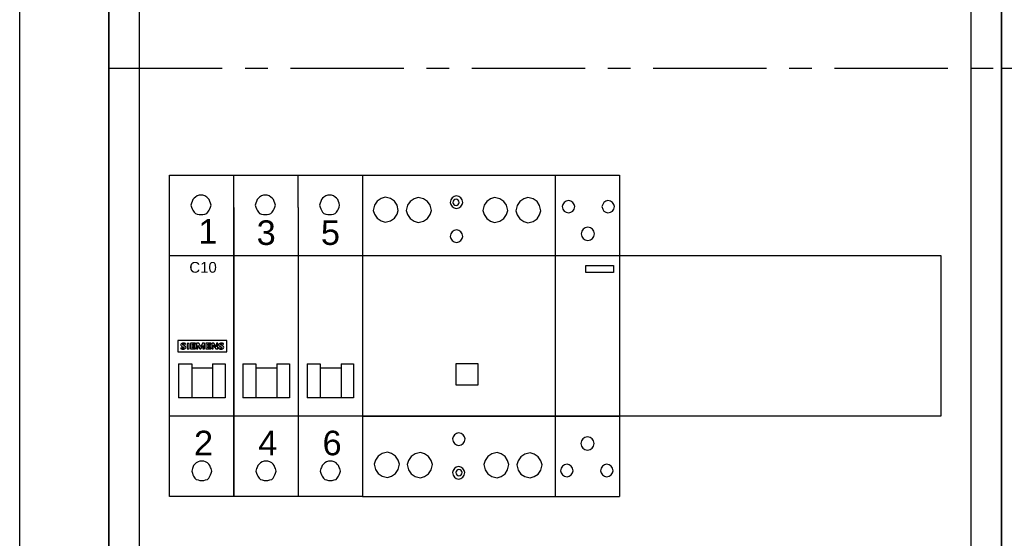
# Model space of a CAD drawing. Header units: millimetres. Extents: x 449515 to 838834, y -400723 to -307130.
# Tile 29 of 38: x 830834 to 833591, y -314698 to -313244. Entities that reach past the tile are written whole.
import ezdxf

# ---------------------------------------------------------------- set-up
doc = ezdxf.new("R2010")
doc.units = ezdxf.units.MM
doc.header["$LTSCALE"] = 25.4
doc.linetypes.add('CENTER', pattern=[2, 1.25, -0.25, 0.25, -0.25])
doc.layers.add('!Siemens Podklad_8GK_sikus', color=250, linetype='Continuous', lineweight=100)
doc.layers.add('R5', color=7, linetype='Continuous')
doc.layers.add('RPOMP', color=7, linetype='Continuous')
doc.styles.get("Standard").update_dxf_attribs({"font": 'arial.ttf'})

# ---------------------------------------------------------------- blocks, each defined once
blk = doc.blocks.new('AD_A630_P_W1950-1800_S800-750_G210~1')
at = {"color": 0, "linetype": 'ByBlock', "lineweight": -2}
for p, q in [((0, 0), (0, 1950)), ((25, 1925), (25, 125))]:
    blk.add_line(p, q, dxfattribs=at)
blk = doc.blocks.new('AD_8GK4351-4KK22')
at = {"color": 0}
for p, q in [((0, -150), (0, 0)), ((0, -300), (0, -150))]:
    blk.add_line(p, q, dxfattribs=at)
blk = doc.blocks.new('AD_8GK4853-8KK0~2')
at = {"layer": '!Siemens Podklad_8GK_sikus', "color": 0, "lineweight": -2}
for p, q in [((0, 0), (0, -1800)), ((250, 0), (250, -1800))]:
    blk.add_line(p, q, dxfattribs=at)
at = {"layer": '!Siemens Podklad_8GK_sikus', "color": 4, "linetype": 'CENTER', "lineweight": -2}
blk.add_line((0, -450), (250, -450), dxfattribs=at)
blk = doc.blocks.new('*U670')
at = {"layer": '!Siemens Podklad_8GK_sikus', "color": 0, "lineweight": -2}
blk.add_line((0, 0), (0, -1800), dxfattribs=at)
at = {"layer": '!Siemens Podklad_8GK_sikus', "color": 4, "linetype": 'CENTER', "lineweight": -2}
blk.add_line((0, -450), (500, -450), dxfattribs=at)
blk = doc.blocks.new('aaa')
at = {"color": 0}
for p, q in [((661473.1, -312368.4, -200), (661473.1, -310868.4, -200)), ((663973.1, -310868.4, -200), (663973.1, -316868.4, -200)), ((661558.1, -311124.6, -200), (661558.1, -316618.4, -200)), ((661473.1, -313868.4, -200), (661473.1, -312368.4, -200)), ((661643.1, -313343.4, -200), (661643.1, -312893.4, -200)), ((661643.1, -312893.4, -200), (663803.1, -312893.4, -200)), ((661643.1, -313343.4, -200), (661643.1, -312893.4, -200)), ((661643.1, -312893.4, -200), (663803.1, -312893.4, -200)), ((663803.1, -312893.4, -200), (663803.1, -313343.4, -200)), ((663803.1, -312893.4, -200), (663803.1, -313343.4, -200)), ((663803.1, -312893.4, -200), (663803.1, -313343.4, -200)), ((663803.1, -313343.4, -200), (661643.1, -313343.4, -200)), ((663803.1, -313343.4, -200), (661643.1, -313343.4, -200))]:
    blk.add_line(p, q, dxfattribs=at)
blk.add_line((663888.1, -316612.1, -200), (663888.1, -311118.4, -200))
blk = doc.blocks.new('AD_5TT584-0~1')
at = {"color": 0, "linetype": 'Continuous'}
for p, q in [((0, 67.5), (0, -22.5)), ((0, 67.5), (54, 67.5)), ((5.21, 61), (4.1, 60.26)), ((6.33, 61.37), (5.21, 61)), ((7.81, 61), (6.33, 61.37)), ((8.93, 60.26), (7.81, 61)), ((14.48, 60.92), (13.37, 60.18)), ((15.59, 61.29), (14.48, 60.92)), ((17.08, 60.92), (15.59, 61.29)), ((18.19, 60.18), (17.08, 60.92)), ((25.14, 61.15), (24.77, 60.59)), ((25.7, 61.52), (25.14, 61.15)), ((25.89, 60.68), (25.61, 60.5)), ((26.26, 61.7), (25.7, 61.52)), ((26.26, 60.78), (25.89, 60.68)), ((27, 61.52), (26.26, 61.7)), ((26.54, 60.68), (26.26, 60.78)), ((26.81, 60.5), (26.54, 60.68)), ((27.56, 61.15), (27, 61.52)), ((27.93, 60.59), (27.56, 61.15)), ((35.9, 60.93), (34.79, 60.19)), ((37.01, 61.3), (35.9, 60.93)), ((38.5, 60.93), (37.01, 61.3)), ((39.61, 60.19), (38.5, 60.93)), ((45.17, 60.85), (44.05, 60.11)), ((46.28, 61.22), (45.17, 60.85)), ((47.77, 60.85), (46.28, 61.22)), ((48.88, 60.11), (47.77, 60.85)), ((3.36, 59.15), (2.99, 57.66)), ((4.1, 60.26), (3.36, 59.15)), ((9.67, 59.15), (8.93, 60.26)), ((10.04, 57.66), (9.67, 59.15)), ((12.63, 59.07), (12.25, 57.58)), ((13.37, 60.18), (12.63, 59.07)), ((18.94, 59.07), (18.19, 60.18)), ((19.31, 57.58), (18.94, 59.07)), ((24.77, 60.59), (24.59, 59.85)), ((24.59, 59.85), (24.77, 59.29)), ((24.77, 59.29), (25.14, 58.74)), ((25.14, 58.74), (25.7, 58.36)), ((25.42, 60.22), (25.33, 59.85)), ((25.33, 59.85), (25.42, 59.57)), ((25.61, 60.5), (25.42, 60.22)), ((25.42, 59.57), (25.61, 59.29)), ((25.61, 59.29), (25.89, 59.11)), ((25.7, 58.36), (26.26, 58.18)), ((25.89, 59.11), (26.26, 59.01)), ((26.26, 59.01), (26.54, 59.11)), ((26.26, 58.18), (27, 58.36)), ((26.54, 59.11), (26.81, 59.29)), ((27, 60.22), (26.81, 60.5)), ((26.81, 59.29), (27, 59.57)), ((27.09, 59.85), (27, 60.22)), ((27, 59.57), (27.09, 59.85)), ((27, 58.36), (27.56, 58.74)), ((27.56, 58.74), (27.93, 59.29)), ((28.11, 59.85), (27.93, 60.59)), ((27.93, 59.29), (28.11, 59.85)), ((34.05, 59.08), (33.67, 57.59)), ((34.79, 60.19), (34.05, 59.08)), ((40.35, 59.08), (39.61, 60.19)), ((40.73, 57.59), (40.35, 59.08)), ((43.31, 59), (42.94, 57.51)), ((44.05, 60.11), (43.31, 59)), ((49.62, 59), (48.88, 60.11)), ((49.99, 57.51), (49.62, 59)), ((2.99, 57.66), (3.36, 56.55)), ((3.36, 56.55), (4.1, 55.44)), ((4.1, 55.44), (5.21, 54.69)), ((7.81, 54.69), (8.93, 55.44)), ((8.93, 55.44), (9.67, 56.55)), ((9.67, 56.55), (10.04, 57.66)), ((12.25, 57.58), (12.63, 56.47)), ((12.63, 56.47), (13.37, 55.36)), ((13.37, 55.36), (14.48, 54.61)), ((17.08, 54.61), (18.19, 55.36)), ((18.19, 55.36), (18.94, 56.47)), ((18.94, 56.47), (19.31, 57.58)), ((33.67, 57.59), (34.05, 56.48)), ((34.05, 56.48), (34.79, 55.37)), ((34.79, 55.37), (35.9, 54.62)), ((38.5, 54.62), (39.61, 55.37)), ((39.61, 55.37), (40.35, 56.48)), ((40.35, 56.48), (40.73, 57.59)), ((42.94, 57.51), (43.31, 56.4)), ((43.31, 56.4), (44.05, 55.29)), ((44.05, 55.29), (45.17, 54.54)), ((47.77, 54.54), (48.88, 55.29)), ((48.88, 55.29), (49.62, 56.4)), ((49.62, 56.4), (49.99, 57.51)), ((5.21, 54.69), (6.33, 54.32)), ((6.33, 54.32), (7.81, 54.69)), ((14.48, 54.61), (15.59, 54.24)), ((15.59, 54.24), (17.08, 54.61)), ((35.9, 54.62), (37.01, 54.25)), ((37.01, 54.25), (38.5, 54.62)), ((45.17, 54.54), (46.28, 54.17)), ((46.28, 54.17), (47.77, 54.54)), ((24.75, 51.08), (24.56, 50.34)), ((24.56, 50.34), (24.75, 49.78)), ((25.12, 51.64), (24.75, 51.08)), ((24.75, 49.78), (25.12, 49.23)), ((25.67, 52.01), (25.12, 51.64)), ((26.42, 52.2), (25.67, 52.01)), ((26.97, 52.01), (26.42, 52.2)), ((27.53, 51.64), (26.97, 52.01)), ((27.9, 51.08), (27.53, 51.64)), ((27.53, 49.23), (27.9, 49.78)), ((28.09, 50.34), (27.9, 51.08)), ((27.9, 49.78), (28.09, 50.34)), ((25.12, 49.23), (25.67, 48.86)), ((25.67, 48.86), (26.42, 48.67)), ((26.42, 48.67), (26.97, 48.86)), ((26.97, 48.86), (27.53, 49.23)), ((0, 45), (54, 45)), ((0, 0), (54, 0)), ((25.75, -5.24), (25.38, -5.8)), ((26.31, -4.87), (25.75, -5.24)), ((26.87, -4.69), (26.31, -4.87)), ((27.61, -4.87), (26.87, -4.69)), ((28.17, -5.24), (27.61, -4.87)), ((28.54, -5.8), (28.17, -5.24)), ((25.38, -5.8), (25.2, -6.36)), ((25.2, -6.36), (25.38, -7.1)), ((25.38, -7.1), (25.75, -7.66)), ((25.75, -7.66), (26.31, -8.03)), ((26.31, -8.03), (26.87, -8.21)), ((26.87, -8.21), (27.61, -8.03)), ((27.61, -8.03), (28.17, -7.66)), ((28.17, -7.66), (28.54, -7.1)), ((28.72, -6.36), (28.54, -5.8)), ((28.54, -7.1), (28.72, -6.36)), ((5.52, -10.52), (4.4, -11.26)), ((7, -10.15), (5.52, -10.52)), ((8.12, -10.52), (7, -10.15)), ((9.23, -11.26), (8.12, -10.52)), ((14.78, -10.6), (13.67, -11.34)), ((16.27, -10.23), (14.78, -10.6)), ((17.38, -10.6), (16.27, -10.23)), ((18.5, -11.34), (17.38, -10.6)), ((36.2, -10.59), (35.09, -11.33)), ((37.69, -10.22), (36.2, -10.59)), ((38.8, -10.59), (37.69, -10.22)), ((39.92, -11.33), (38.8, -10.59)), ((45.47, -10.67), (44.36, -11.41)), ((46.96, -10.3), (45.47, -10.67)), ((48.07, -10.67), (46.96, -10.3)), ((49.18, -11.41), (48.07, -10.67)), ((3.66, -12.38), (3.29, -13.49)), ((3.29, -13.49), (3.66, -14.97)), ((4.4, -11.26), (3.66, -12.38)), ((9.97, -12.38), (9.23, -11.26)), ((10.34, -13.49), (9.97, -12.38)), ((9.97, -14.97), (10.34, -13.49)), ((12.93, -12.46), (12.56, -13.57)), ((12.56, -13.57), (12.93, -15.05)), ((13.67, -11.34), (12.93, -12.46)), ((19.24, -12.46), (18.5, -11.34)), ((19.61, -13.57), (19.24, -12.46)), ((19.24, -15.05), (19.61, -13.57)), ((34.35, -12.45), (33.98, -13.56)), ((33.98, -13.56), (34.35, -15.04)), ((35.09, -11.33), (34.35, -12.45)), ((40.66, -12.45), (39.92, -11.33)), ((41.03, -13.56), (40.66, -12.45)), ((40.66, -15.04), (41.03, -13.56)), ((43.62, -12.53), (43.24, -13.64)), ((43.24, -13.64), (43.62, -15.12)), ((44.36, -11.41), (43.62, -12.53)), ((49.92, -12.53), (49.18, -11.41)), ((50.3, -13.64), (49.92, -12.53)), ((49.92, -15.12), (50.3, -13.64)), ((3.66, -14.97), (4.4, -16.09)), ((4.4, -16.09), (5.52, -16.83)), ((8.12, -16.83), (9.23, -16.09)), ((9.23, -16.09), (9.97, -14.97)), ((12.93, -15.05), (13.67, -16.17)), ((13.67, -16.17), (14.78, -16.91)), ((17.38, -16.91), (18.5, -16.17)), ((18.5, -16.17), (19.24, -15.05)), ((25.36, -15.27), (25.17, -15.83)), ((25.17, -15.83), (25.36, -16.57)), ((25.73, -14.71), (25.36, -15.27)), ((26.28, -14.34), (25.73, -14.71)), ((26.28, -15.55), (26.19, -15.83)), ((26.19, -15.83), (26.28, -16.2)), ((27.03, -14.16), (26.28, -14.34)), ((26.47, -15.27), (26.28, -15.55)), ((26.28, -16.2), (26.47, -16.47)), ((26.75, -15.08), (26.47, -15.27)), ((26.47, -16.47), (26.75, -16.66)), ((27.03, -14.99), (26.75, -15.08)), ((27.58, -14.34), (27.03, -14.16)), ((27.4, -15.08), (27.03, -14.99)), ((27.68, -15.27), (27.4, -15.08)), ((27.4, -16.66), (27.68, -16.47)), ((28.14, -14.71), (27.58, -14.34)), ((27.86, -15.55), (27.68, -15.27)), ((27.68, -16.47), (27.86, -16.2)), ((27.95, -15.83), (27.86, -15.55)), ((27.86, -16.2), (27.95, -15.83)), ((28.51, -15.27), (28.14, -14.71)), ((28.7, -15.83), (28.51, -15.27)), ((28.51, -16.57), (28.7, -15.83)), ((34.35, -15.04), (35.09, -16.16)), ((35.09, -16.16), (36.2, -16.9)), ((38.8, -16.9), (39.92, -16.16)), ((39.92, -16.16), (40.66, -15.04)), ((43.62, -15.12), (44.36, -16.24)), ((44.36, -16.24), (45.47, -16.98)), ((48.07, -16.98), (49.18, -16.24)), ((49.18, -16.24), (49.92, -15.12)), ((5.52, -16.83), (7, -17.2)), ((7, -17.2), (8.12, -16.83)), ((14.78, -16.91), (16.27, -17.28)), ((16.27, -17.28), (17.38, -16.91)), ((25.36, -16.57), (25.73, -17.12)), ((25.73, -17.12), (26.28, -17.5)), ((26.28, -17.5), (27.03, -17.68)), ((26.75, -16.66), (27.03, -16.75)), ((27.03, -16.75), (27.4, -16.66)), ((27.03, -17.68), (27.58, -17.5)), ((27.58, -17.5), (28.14, -17.12)), ((28.14, -17.12), (28.51, -16.57)), ((36.2, -16.9), (37.69, -17.27)), ((37.69, -17.27), (38.8, -16.9)), ((45.47, -16.98), (46.96, -17.35)), ((46.96, -17.35), (48.07, -16.98)), ((0, -22.5), (54, -22.5))]:
    blk.add_line(p, q, dxfattribs=at)
at = {"color": 0}
for p, q in [((54, 67.5), (54, -22.5)), ((26.21, 8.69), (26.21, 14.74)), ((26.21, 14.74), (32.26, 14.74)), ((32.26, 14.74), (32.26, 8.69)), ((32.26, 8.69), (26.21, 8.69))]:
    blk.add_line(p, q, dxfattribs=at)
blk = doc.blocks.new('AD_5TT580-0(2)~1')
at = {"color": 0, "linetype": 'Continuous'}
for p, q in [((0, 67.5), (0, -22.5)), ((0, 67.5), (18, 67.5)), ((18, 67.5), (18, -22.5)), ((18, 67.5), (18, -22.5)), ((2.11, 59.34), (1.92, 58.78)), ((1.92, 58.78), (2.11, 58.04)), ((2.48, 59.9), (2.11, 59.34)), ((2.11, 58.04), (2.48, 57.48)), ((3.03, 60.27), (2.48, 59.9)), ((3.78, 60.45), (3.03, 60.27)), ((4.33, 60.27), (3.78, 60.45)), ((4.89, 59.9), (4.33, 60.27)), ((5.26, 59.34), (4.89, 59.9)), ((4.89, 57.48), (5.26, 58.04)), ((5.45, 58.78), (5.26, 59.34)), ((5.26, 58.04), (5.45, 58.78)), ((13.27, 59.34), (13.08, 58.78)), ((13.08, 58.78), (13.27, 58.04)), ((13.64, 59.9), (13.27, 59.34)), ((13.27, 58.04), (13.64, 57.48)), ((14.2, 60.27), (13.64, 59.9)), ((14.75, 60.45), (14.2, 60.27)), ((15.49, 60.27), (14.75, 60.45)), ((16.05, 59.9), (15.49, 60.27)), ((16.42, 59.34), (16.05, 59.9)), ((16.05, 57.48), (16.42, 58.04)), ((16.61, 58.78), (16.42, 59.34)), ((16.42, 58.04), (16.61, 58.78)), ((2.48, 57.48), (3.03, 57.11)), ((3.03, 57.11), (3.78, 56.93)), ((3.78, 56.93), (4.33, 57.11)), ((4.33, 57.11), (4.89, 57.48)), ((13.64, 57.48), (14.2, 57.11)), ((14.2, 57.11), (14.75, 56.93)), ((14.75, 56.93), (15.49, 57.11)), ((15.49, 57.11), (16.05, 57.48)), ((7.79, 52.39), (7.42, 51.84)), ((8.35, 52.77), (7.79, 52.39)), ((9.09, 52.95), (8.35, 52.77)), ((9.83, 52.77), (9.09, 52.95)), ((10.39, 52.39), (9.83, 52.77)), ((10.76, 51.84), (10.39, 52.39)), ((7.42, 51.84), (7.23, 51.1)), ((7.23, 51.1), (7.42, 50.35)), ((7.42, 50.35), (7.79, 49.8)), ((7.79, 49.8), (8.35, 49.43)), ((9.83, 49.43), (10.39, 49.8)), ((10.39, 49.8), (10.76, 50.35)), ((10.95, 51.1), (10.76, 51.84)), ((10.76, 50.35), (10.95, 51.1)), ((8.35, 49.43), (9.09, 49.24)), ((9.09, 49.24), (9.83, 49.43)), ((0, 45), (18, 45)), ((0, 0), (18, 0)), ((7.33, -6.95), (7.14, -7.69)), ((7.14, -7.69), (7.33, -8.43)), ((7.7, -6.39), (7.33, -6.95)), ((8.26, -6.02), (7.7, -6.39)), ((9, -5.83), (8.26, -6.02)), ((9.74, -6.02), (9, -5.83)), ((10.3, -6.39), (9.74, -6.02)), ((10.67, -6.95), (10.3, -6.39)), ((10.86, -7.69), (10.67, -6.95)), ((10.67, -8.43), (10.86, -7.69)), ((7.33, -8.43), (7.7, -8.99)), ((7.7, -8.99), (8.26, -9.36)), ((8.26, -9.36), (9, -9.54)), ((9, -9.54), (9.74, -9.36)), ((9.74, -9.36), (10.3, -8.99)), ((10.3, -8.99), (10.67, -8.43)), ((2.59, -13.7), (2.04, -14.08)), ((3.34, -13.52), (2.59, -13.7)), ((3.89, -13.7), (3.34, -13.52)), ((4.45, -14.08), (3.89, -13.7)), ((13.76, -13.7), (13.2, -14.08)), ((14.31, -13.52), (13.76, -13.7)), ((15.06, -13.7), (14.31, -13.52)), ((15.61, -14.08), (15.06, -13.7)), ((1.67, -14.63), (1.48, -15.37)), ((1.48, -15.37), (1.67, -15.93)), ((2.04, -14.08), (1.67, -14.63)), ((1.67, -15.93), (2.04, -16.49)), ((2.04, -16.49), (2.59, -16.86)), ((3.89, -16.86), (4.45, -16.49)), ((4.82, -14.63), (4.45, -14.08)), ((4.45, -16.49), (4.82, -15.93)), ((5.01, -15.37), (4.82, -14.63)), ((4.82, -15.93), (5.01, -15.37)), ((12.83, -14.63), (12.64, -15.37)), ((12.64, -15.37), (12.83, -15.93)), ((13.2, -14.08), (12.83, -14.63)), ((12.83, -15.93), (13.2, -16.49)), ((13.2, -16.49), (13.76, -16.86)), ((15.06, -16.86), (15.61, -16.49)), ((15.98, -14.63), (15.61, -14.08)), ((15.61, -16.49), (15.98, -15.93)), ((16.17, -15.37), (15.98, -14.63)), ((15.98, -15.93), (16.17, -15.37)), ((2.59, -16.86), (3.34, -17.04)), ((3.34, -17.04), (3.89, -16.86)), ((13.76, -16.86), (14.31, -17.04)), ((14.31, -17.04), (15.06, -16.86)), ((0, -22.5), (18, -22.5))]:
    blk.add_line(p, q, dxfattribs=at)
at = {"color": 0}
for p, q in [((8.54, 40.26), (8.54, 42.2)), ((8.54, 42.2), (16.27, 42.2)), ((16.27, 42.2), (16.27, 40.26)), ((16.27, 40.26), (8.54, 40.26))]:
    blk.add_line(p, q, dxfattribs=at)
blk = doc.blocks.new('AD_SIEMENS_znaczeki')
at = {"color": 0}
for p, q in [((1755.293, 772.573), (1755.293, 771.993)), ((1757.763, 772.573), (1755.293, 772.573)), ((1757.763, 771.993), (1757.763, 772.573)), ((1755.45, 772.205), (1755.45, 772.149)), ((1755.501, 772.274), (1755.599, 772.234)), ((1755.652, 772.292), (1755.544, 772.343)), ((1755.675, 772.372), (1755.675, 772.422)), ((1755.773, 772.425), (1755.773, 772.143)), ((1755.864, 772.425), (1755.773, 772.425)), ((1755.773, 772.143), (1755.864, 772.143)), ((1755.864, 772.143), (1755.864, 772.425)), ((1755.939, 772.426), (1755.939, 772.141)), ((1756.18, 772.426), (1755.939, 772.426)), ((1755.939, 772.141), (1756.18, 772.141)), ((1756.03, 772.309), (1756.03, 772.379)), ((1756.03, 772.379), (1756.18, 772.379)), ((1756.159, 772.309), (1756.03, 772.309)), ((1756.03, 772.193), (1756.03, 772.266)), ((1756.03, 772.266), (1756.159, 772.266)), ((1756.18, 772.193), (1756.03, 772.193)), ((1756.159, 772.266), (1756.159, 772.309)), ((1756.18, 772.379), (1756.18, 772.426)), ((1756.18, 772.141), (1756.18, 772.193)), ((1756.235, 772.426), (1756.235, 772.141)), ((1756.347, 772.426), (1756.235, 772.426)), ((1756.235, 772.141), (1756.299, 772.141)), ((1756.299, 772.141), (1756.299, 772.321)), ((1756.299, 772.321), (1756.399, 772.141)), ((1756.444, 772.251), (1756.347, 772.426)), ((1756.399, 772.141), (1756.458, 772.141)), ((1756.53, 772.426), (1756.444, 772.251)), ((1756.458, 772.141), (1756.546, 772.321)), ((1756.637, 772.426), (1756.53, 772.426)), ((1756.546, 772.321), (1756.546, 772.141)), ((1756.546, 772.141), (1756.637, 772.141)), ((1756.637, 772.141), (1756.637, 772.426)), ((1756.712, 772.426), (1756.712, 772.141)), ((1756.953, 772.426), (1756.712, 772.426)), ((1756.712, 772.141), (1756.953, 772.141)), ((1756.803, 772.309), (1756.803, 772.379)), ((1756.803, 772.379), (1756.953, 772.379)), ((1756.932, 772.309), (1756.803, 772.309)), ((1756.803, 772.193), (1756.803, 772.266)), ((1756.803, 772.266), (1756.932, 772.266)), ((1756.953, 772.193), (1756.803, 772.193)), ((1756.932, 772.266), (1756.932, 772.309)), ((1756.953, 772.379), (1756.953, 772.426)), ((1756.953, 772.141), (1756.953, 772.193)), ((1757.008, 772.426), (1757.008, 772.141)), ((1757.11, 772.426), (1757.008, 772.426)), ((1757.008, 772.141), (1757.072, 772.141)), ((1757.072, 772.141), (1757.072, 772.326)), ((1757.072, 772.326), (1757.2, 772.141)), ((1757.238, 772.245), (1757.11, 772.426)), ((1757.2, 772.141), (1757.303, 772.141)), ((1757.238, 772.426), (1757.238, 772.245)), ((1757.303, 772.426), (1757.238, 772.426)), ((1757.303, 772.141), (1757.303, 772.426)), ((1757.361, 772.209), (1757.361, 772.149)), ((1757.407, 772.277), (1757.51, 772.227)), ((1757.563, 772.292), (1757.455, 772.343)), ((1757.585, 772.372), (1757.585, 772.422)), ((1755.293, 771.993), (1757.763, 771.993))]:
    blk.add_line(p, q, dxfattribs=at)
for centre, major_axis, start_param, end_param in [((1755.532, 772.346), (0.0852, 0), 2.06576, 3.66098), ((1755.562, 772.527), (0.383, 0), 4.4151, 4.655269), ((1755.557, 772.547), (0.465, 0), 4.480311, 4.786895), ((1755.542, 772.351), (-0.0968, 0), 0.519387, 1.135975), ((1755.576, 772.275), (-0.178, 0), -1.570796, -1.075832), ((1755.554, 772.36), (-0.0209, 0), -1.07402, 1.07402), ((1755.547, 772.289), (0.112, 0), 4.655269, 5.197087), ((1755.581, 772.316), (-0.0775, 0), 4.682533, 5.209165), ((1755.576, 772.023), (-0.465, 0), 4.499109, 4.712389), ((1755.572, 772.047), (0.383, 0), 1.298767, 1.54094), ((1755.579, 772.282), (0.163, 0), -1.49629, -1.148117), ((1755.589, 772.218), (-0.0209, 0), 2.055494, 4.227691), ((1755.609, 772.223), (0.0891, 0), -1.148117, 1.07402), ((1757.443, 772.346), (0.0852, 0), 2.06576, 3.66098), ((1757.486, 772.527), (0.383, 0), 4.378973, 4.682131), ((1757.468, 772.547), (-0.465, 0), 1.338719, 1.645302), ((1757.453, 772.351), (-0.0968, 0), 0.519387, 1.07402), ((1757.487, 772.275), (-0.178, 0), -1.570796, -1.075832), ((1757.465, 772.36), (0.0209, 0), 2.067572, 4.215613), ((1757.491, 772.316), (-0.0775, 0), 4.682533, 5.209165), ((1757.478, 772.289), (0.112, 0), 4.682131, 4.957102), ((1757.487, 772.023), (-0.465, 0), 4.499109, 4.712389), ((1757.482, 772.047), (0.383, 0), 1.298767, 1.54094), ((1757.49, 772.282), (0.163, 0), -1.49629, -1.148117), ((1757.5, 772.211), (-0.0209, 0), 1.815509, 4.215613), ((1757.52, 772.223), (0.0891, 0), -1.148117, 1.07402)]:
    blk.add_ellipse(centre, major_axis=major_axis, ratio=0.878278, start_param=start_param, end_param=end_param, dxfattribs=at)

msp = doc.modelspace()

# ---------------------------------------------------------------- linework, layer by layer
at = {"color": 0}
for p, q in [((831253.8195, -313680.1288, -200), (831793.8195, -313680.1288, -200)), ((831433.8195, -313770.1288, -200), (831433.8195, -313680.1288, -200)), ((831433.8195, -313770.1288, -200), (831433.8195, -313680.1288, -200)), ((831613.8195, -313770.1288, -200), (831613.8195, -313680.1288, -200)), ((831278.5254, -314208.6582, -200), (831315.5842, -314208.6582, -200)), ((831373.8195, -314208.6582, -200), (831409.1136, -314208.6582, -200)), ((831458.5254, -314208.6582, -200), (831495.5842, -314208.6582, -200)), ((831553.8195, -314208.6582, -200), (831589.1136, -314208.6582, -200)), ((831638.5254, -314208.6582, -200), (831675.5842, -314208.6582, -200)), ((831733.8195, -314208.6582, -200), (831769.1136, -314208.6582, -200)), ((831793.8195, -314355.1288, -200), (831253.8195, -314355.1288, -200))]:
    msp.add_line(p, q, dxfattribs=at)
at = {"color": 0, "linetype": 'Continuous'}
for p, q in [((831253.8195, -314580.1288, -200), (831253.8195, -313680.1288, -200)), ((831793.8195, -313680.1288, -200), (831793.8195, -314580.1288, -200)), ((831318.6975, -313748.1823, -200), (831316.9328, -313753.4764, -200)), ((831322.2269, -313744.6529, -200), (831318.6975, -313748.1823, -200)), ((831325.7563, -313741.1235, -200), (831322.2269, -313744.6529, -200)), ((831331.0504, -313737.5941, -200), (831325.7563, -313741.1235, -200)), ((831336.3445, -313735.8293, -200), (831331.0504, -313737.5941, -200)), ((831341.6387, -313735.8293, -200), (831336.3445, -313735.8293, -200)), ((831346.9328, -313735.8293, -200), (831341.6387, -313735.8293, -200)), ((831352.2269, -313737.5941, -200), (831346.9328, -313735.8293, -200)), ((831357.521, -313741.1235, -200), (831352.2269, -313737.5941, -200)), ((831361.0504, -313744.6529, -200), (831357.521, -313741.1235, -200)), ((831364.5798, -313748.1823, -200), (831361.0504, -313744.6529, -200)), ((831366.3445, -313753.4764, -200), (831364.5798, -313748.1823, -200)), ((831498.6975, -313748.1823, -200), (831496.9328, -313753.4764, -200)), ((831502.2269, -313744.6529, -200), (831498.6975, -313748.1823, -200)), ((831505.7563, -313741.1235, -200), (831502.2269, -313744.6529, -200)), ((831511.0504, -313737.5941, -200), (831505.7563, -313741.1235, -200)), ((831516.3445, -313735.8293, -200), (831511.0504, -313737.5941, -200)), ((831521.6387, -313735.8293, -200), (831516.3445, -313735.8293, -200)), ((831526.9328, -313735.8293, -200), (831521.6387, -313735.8293, -200)), ((831532.2269, -313737.5941, -200), (831526.9328, -313735.8293, -200)), ((831537.521, -313741.1235, -200), (831532.2269, -313737.5941, -200)), ((831541.0504, -313744.6529, -200), (831537.521, -313741.1235, -200)), ((831544.5798, -313748.1823, -200), (831541.0504, -313744.6529, -200)), ((831546.3445, -313753.4764, -200), (831544.5798, -313748.1823, -200)), ((831678.6975, -313748.1823, -200), (831676.9328, -313753.4764, -200)), ((831682.2269, -313744.6529, -200), (831678.6975, -313748.1823, -200)), ((831685.7563, -313741.1235, -200), (831682.2269, -313744.6529, -200)), ((831691.0504, -313737.5941, -200), (831685.7563, -313741.1235, -200)), ((831696.3445, -313735.8293, -200), (831691.0504, -313737.5941, -200)), ((831701.6387, -313735.8293, -200), (831696.3445, -313735.8293, -200)), ((831706.9328, -313735.8293, -200), (831701.6387, -313735.8293, -200)), ((831712.2269, -313737.5941, -200), (831706.9328, -313735.8293, -200)), ((831717.521, -313741.1235, -200), (831712.2269, -313737.5941, -200)), ((831721.0504, -313744.6529, -200), (831717.521, -313741.1235, -200)), ((831724.5798, -313748.1823, -200), (831721.0504, -313744.6529, -200)), ((831726.3445, -313753.4764, -200), (831724.5798, -313748.1823, -200)), ((831315.1681, -313758.7705, -200), (831313.4034, -313764.0646, -200)), ((831313.4034, -313764.0646, -200), (831315.1681, -313769.3588, -200)), ((831316.9328, -313753.4764, -200), (831315.1681, -313758.7705, -200)), ((831315.1681, -313769.3588, -200), (831316.9328, -313774.6529, -200)), ((831316.9328, -313774.6529, -200), (831318.6975, -313778.1823, -200)), ((831364.5798, -313778.1823, -200), (831366.3445, -313774.6529, -200)), ((831368.1092, -313758.7705, -200), (831366.3445, -313753.4764, -200)), ((831366.3445, -313774.6529, -200), (831368.1092, -313769.3588, -200)), ((831369.874, -313764.0646, -200), (831368.1092, -313758.7705, -200)), ((831368.1092, -313769.3588, -200), (831369.874, -313764.0646, -200)), ((831433.8195, -313770.1288, -200), (831433.8195, -314580.1288, -200)), ((831433.8195, -314580.1288, -200), (831433.8195, -313770.1288, -200)), ((831495.1681, -313758.7705, -200), (831493.4034, -313764.0646, -200)), ((831493.4034, -313764.0646, -200), (831495.1681, -313769.3588, -200)), ((831496.9328, -313753.4764, -200), (831495.1681, -313758.7705, -200)), ((831495.1681, -313769.3588, -200), (831496.9328, -313774.6529, -200)), ((831496.9328, -313774.6529, -200), (831498.6975, -313778.1823, -200)), ((831544.5798, -313778.1823, -200), (831546.3445, -313774.6529, -200)), ((831548.1092, -313758.7705, -200), (831546.3445, -313753.4764, -200)), ((831546.3445, -313774.6529, -200), (831548.1092, -313769.3588, -200)), ((831549.874, -313764.0646, -200), (831548.1092, -313758.7705, -200)), ((831548.1092, -313769.3588, -200), (831549.874, -313764.0646, -200)), ((831613.8195, -313770.1288, -200), (831613.8195, -314580.1288, -200)), ((831675.1681, -313758.7705, -200), (831673.4034, -313764.0646, -200)), ((831673.4034, -313764.0646, -200), (831675.1681, -313769.3588, -200)), ((831676.9328, -313753.4764, -200), (831675.1681, -313758.7705, -200)), ((831675.1681, -313769.3588, -200), (831676.9328, -313774.6529, -200)), ((831676.9328, -313774.6529, -200), (831678.6975, -313778.1823, -200)), ((831724.5798, -313778.1823, -200), (831726.3445, -313774.6529, -200)), ((831728.1092, -313758.7705, -200), (831726.3445, -313753.4764, -200)), ((831726.3445, -313774.6529, -200), (831728.1092, -313769.3588, -200)), ((831729.874, -313764.0646, -200), (831728.1092, -313758.7705, -200)), ((831728.1092, -313769.3588, -200), (831729.874, -313764.0646, -200)), ((831318.6975, -313778.1823, -200), (831322.2269, -313783.4764, -200)), ((831322.2269, -313783.4764, -200), (831325.7563, -313787.0058, -200)), ((831325.7563, -313787.0058, -200), (831331.0504, -313788.7705, -200)), ((831331.0504, -313788.7705, -200), (831336.3445, -313790.5352, -200)), ((831336.3445, -313790.5352, -200), (831341.6387, -313790.5352, -200)), ((831341.6387, -313790.5352, -200), (831346.9328, -313790.5352, -200)), ((831346.9328, -313790.5352, -200), (831352.2269, -313788.7705, -200)), ((831352.2269, -313788.7705, -200), (831357.521, -313787.0058, -200)), ((831357.521, -313787.0058, -200), (831361.0504, -313783.4764, -200)), ((831361.0504, -313783.4764, -200), (831364.5798, -313778.1823, -200)), ((831498.6975, -313778.1823, -200), (831502.2269, -313783.4764, -200)), ((831502.2269, -313783.4764, -200), (831505.7563, -313787.0058, -200)), ((831505.7563, -313787.0058, -200), (831511.0504, -313788.7705, -200)), ((831511.0504, -313788.7705, -200), (831516.3445, -313790.5352, -200)), ((831516.3445, -313790.5352, -200), (831521.6387, -313790.5352, -200)), ((831521.6387, -313790.5352, -200), (831526.9328, -313790.5352, -200)), ((831526.9328, -313790.5352, -200), (831532.2269, -313788.7705, -200)), ((831532.2269, -313788.7705, -200), (831537.521, -313787.0058, -200)), ((831537.521, -313787.0058, -200), (831541.0504, -313783.4764, -200)), ((831541.0504, -313783.4764, -200), (831544.5798, -313778.1823, -200)), ((831678.6975, -313778.1823, -200), (831682.2269, -313783.4764, -200)), ((831682.2269, -313783.4764, -200), (831685.7563, -313787.0058, -200)), ((831685.7563, -313787.0058, -200), (831691.0504, -313788.7705, -200)), ((831691.0504, -313788.7705, -200), (831696.3445, -313790.5352, -200)), ((831696.3445, -313790.5352, -200), (831701.6387, -313790.5352, -200)), ((831701.6387, -313790.5352, -200), (831706.9328, -313790.5352, -200)), ((831706.9328, -313790.5352, -200), (831712.2269, -313788.7705, -200)), ((831712.2269, -313788.7705, -200), (831717.521, -313787.0058, -200)), ((831717.521, -313787.0058, -200), (831721.0504, -313783.4764, -200)), ((831721.0504, -313783.4764, -200), (831724.5798, -313778.1823, -200)), ((831253.8195, -313905.1288, -200), (831793.8195, -313905.1288, -200)), ((831278.5254, -314208.6582, -200), (831278.5254, -314303.9523, -200)), ((831315.5842, -314208.6582, -200), (831315.5842, -314303.9523, -200)), ((831373.8195, -314208.6582, -200), (831373.8195, -314303.9523, -200)), ((831409.1136, -314208.6582, -200), (831409.1136, -314303.9523, -200)), ((831458.5254, -314208.6582, -200), (831458.5254, -314303.9523, -200)), ((831495.5842, -314208.6582, -200), (831495.5842, -314303.9523, -200)), ((831553.8195, -314208.6582, -200), (831553.8195, -314303.9523, -200)), ((831589.1136, -314208.6582, -200), (831589.1136, -314303.9523, -200)), ((831675.5842, -314208.6582, -200), (831675.5842, -314303.9523, -200)), ((831733.8195, -314208.6582, -200), (831733.8195, -314303.9523, -200)), ((831769.1136, -314208.6582, -200), (831769.1136, -314303.9523, -200)), ((831373.8195, -314221.0111, -200), (831315.5842, -314221.0111, -200)), ((831553.8195, -314221.0111, -200), (831495.5842, -314221.0111, -200)), ((831733.8195, -314221.0111, -200), (831675.5842, -314221.0111, -200)), ((831409.1136, -314303.9523, -200), (831278.5254, -314303.9523, -200)), ((831589.1136, -314303.9523, -200), (831458.5254, -314303.9523, -200)), ((831769.1136, -314303.9523, -200), (831638.5254, -314303.9523, -200)), ((831324.4077, -314490.1288, -200), (831320.8783, -314493.6582, -200)), ((831327.9371, -314486.5994, -200), (831324.4077, -314490.1288, -200)), ((831333.2313, -314483.0699, -200), (831327.9371, -314486.5994, -200)), ((831338.5254, -314481.3052, -200), (831333.2313, -314483.0699, -200)), ((831343.8195, -314481.3052, -200), (831338.5254, -314481.3052, -200)), ((831349.1136, -314481.3052, -200), (831343.8195, -314481.3052, -200)), ((831354.4077, -314483.0699, -200), (831349.1136, -314481.3052, -200)), ((831359.7018, -314486.5994, -200), (831354.4077, -314483.0699, -200)), ((831363.2313, -314490.1288, -200), (831359.7018, -314486.5994, -200)), ((831366.7607, -314493.6582, -200), (831363.2313, -314490.1288, -200)), ((831504.4077, -314490.1288, -200), (831500.8783, -314493.6582, -200)), ((831507.9371, -314486.5994, -200), (831504.4077, -314490.1288, -200)), ((831513.2313, -314483.0699, -200), (831507.9371, -314486.5994, -200)), ((831518.5254, -314481.3052, -200), (831513.2313, -314483.0699, -200)), ((831523.8195, -314481.3052, -200), (831518.5254, -314481.3052, -200)), ((831529.1136, -314481.3052, -200), (831523.8195, -314481.3052, -200)), ((831534.4077, -314483.0699, -200), (831529.1136, -314481.3052, -200)), ((831539.7018, -314486.5994, -200), (831534.4077, -314483.0699, -200)), ((831543.2313, -314490.1288, -200), (831539.7018, -314486.5994, -200)), ((831546.7607, -314493.6582, -200), (831543.2313, -314490.1288, -200)), ((831684.4077, -314490.1288, -200), (831680.8783, -314493.6582, -200)), ((831687.9371, -314486.5994, -200), (831684.4077, -314490.1288, -200)), ((831693.2313, -314483.0699, -200), (831687.9371, -314486.5994, -200)), ((831698.5254, -314481.3052, -200), (831693.2313, -314483.0699, -200)), ((831703.8195, -314481.3052, -200), (831698.5254, -314481.3052, -200)), ((831709.1136, -314481.3052, -200), (831703.8195, -314481.3052, -200)), ((831714.4077, -314483.0699, -200), (831709.1136, -314481.3052, -200)), ((831719.7018, -314486.5994, -200), (831714.4077, -314483.0699, -200)), ((831723.2313, -314490.1288, -200), (831719.7018, -314486.5994, -200)), ((831726.7607, -314493.6582, -200), (831723.2313, -314490.1288, -200)), ((831317.3489, -314502.4817, -200), (831315.5842, -314509.5405, -200)), ((831315.5842, -314509.5405, -200), (831317.3489, -314514.8346, -200)), ((831319.1136, -314498.9523, -200), (831317.3489, -314502.4817, -200)), ((831317.3489, -314514.8346, -200), (831319.1136, -314520.1288, -200)), ((831320.8783, -314493.6582, -200), (831319.1136, -314498.9523, -200)), ((831319.1136, -314520.1288, -200), (831320.8783, -314523.6582, -200)), ((831368.5254, -314498.9523, -200), (831366.7607, -314493.6582, -200)), ((831366.7607, -314523.6582, -200), (831368.5254, -314520.1288, -200)), ((831370.2901, -314502.4817, -200), (831368.5254, -314498.9523, -200)), ((831368.5254, -314520.1288, -200), (831370.2901, -314514.8346, -200)), ((831372.0548, -314509.5405, -200), (831370.2901, -314502.4817, -200)), ((831370.2901, -314514.8346, -200), (831372.0548, -314509.5405, -200)), ((831497.3489, -314502.4817, -200), (831495.5842, -314509.5405, -200)), ((831495.5842, -314509.5405, -200), (831497.3489, -314514.8346, -200)), ((831499.1136, -314498.9523, -200), (831497.3489, -314502.4817, -200)), ((831497.3489, -314514.8346, -200), (831499.1136, -314520.1288, -200)), ((831500.8783, -314493.6582, -200), (831499.1136, -314498.9523, -200)), ((831499.1136, -314520.1288, -200), (831500.8783, -314523.6582, -200)), ((831548.5254, -314498.9523, -200), (831546.7607, -314493.6582, -200)), ((831546.7607, -314523.6582, -200), (831548.5254, -314520.1288, -200)), ((831550.2901, -314502.4817, -200), (831548.5254, -314498.9523, -200)), ((831548.5254, -314520.1288, -200), (831550.2901, -314514.8346, -200)), ((831552.0548, -314509.5405, -200), (831550.2901, -314502.4817, -200)), ((831550.2901, -314514.8346, -200), (831552.0548, -314509.5405, -200)), ((831677.3489, -314502.4817, -200), (831675.5842, -314509.5405, -200)), ((831675.5842, -314509.5405, -200), (831677.3489, -314514.8346, -200)), ((831679.1136, -314498.9523, -200), (831677.3489, -314502.4817, -200)), ((831677.3489, -314514.8346, -200), (831679.1136, -314520.1288, -200)), ((831680.8783, -314493.6582, -200), (831679.1136, -314498.9523, -200)), ((831679.1136, -314520.1288, -200), (831680.8783, -314523.6582, -200)), ((831728.5254, -314498.9523, -200), (831726.7607, -314493.6582, -200)), ((831726.7607, -314523.6582, -200), (831728.5254, -314520.1288, -200)), ((831730.2901, -314502.4817, -200), (831728.5254, -314498.9523, -200)), ((831728.5254, -314520.1288, -200), (831730.2901, -314514.8346, -200)), ((831732.0548, -314509.5405, -200), (831730.2901, -314502.4817, -200)), ((831730.2901, -314514.8346, -200), (831732.0548, -314509.5405, -200)), ((831320.8783, -314523.6582, -200), (831324.4077, -314528.9523, -200)), ((831324.4077, -314528.9523, -200), (831327.9371, -314532.4817, -200)), ((831327.9371, -314532.4817, -200), (831333.2313, -314534.2464, -200)), ((831333.2313, -314534.2464, -200), (831338.5254, -314536.0111, -200)), ((831338.5254, -314536.0111, -200), (831343.8195, -314536.0111, -200)), ((831343.8195, -314536.0111, -200), (831349.1136, -314536.0111, -200)), ((831349.1136, -314536.0111, -200), (831354.4077, -314534.2464, -200)), ((831354.4077, -314534.2464, -200), (831359.7018, -314532.4817, -200)), ((831359.7018, -314532.4817, -200), (831363.2313, -314528.9523, -200)), ((831363.2313, -314528.9523, -200), (831366.7607, -314523.6582, -200)), ((831500.8783, -314523.6582, -200), (831504.4077, -314528.9523, -200)), ((831504.4077, -314528.9523, -200), (831507.9371, -314532.4817, -200)), ((831507.9371, -314532.4817, -200), (831513.2313, -314534.2464, -200)), ((831513.2313, -314534.2464, -200), (831518.5254, -314536.0111, -200)), ((831518.5254, -314536.0111, -200), (831523.8195, -314536.0111, -200)), ((831523.8195, -314536.0111, -200), (831529.1136, -314536.0111, -200)), ((831529.1136, -314536.0111, -200), (831534.4077, -314534.2464, -200)), ((831534.4077, -314534.2464, -200), (831539.7018, -314532.4817, -200)), ((831539.7018, -314532.4817, -200), (831543.2313, -314528.9523, -200)), ((831543.2313, -314528.9523, -200), (831546.7607, -314523.6582, -200)), ((831680.8783, -314523.6582, -200), (831684.4077, -314528.9523, -200)), ((831684.4077, -314528.9523, -200), (831687.9371, -314532.4817, -200)), ((831687.9371, -314532.4817, -200), (831693.2313, -314534.2464, -200)), ((831693.2313, -314534.2464, -200), (831698.5254, -314536.0111, -200)), ((831698.5254, -314536.0111, -200), (831703.8195, -314536.0111, -200)), ((831703.8195, -314536.0111, -200), (831709.1136, -314536.0111, -200)), ((831709.1136, -314536.0111, -200), (831714.4077, -314534.2464, -200)), ((831714.4077, -314534.2464, -200), (831719.7018, -314532.4817, -200)), ((831719.7018, -314532.4817, -200), (831723.2313, -314528.9523, -200)), ((831723.2313, -314528.9523, -200), (831726.7607, -314523.6582, -200)), ((831793.8195, -314580.1288, -200), (831253.8195, -314580.1288, -200))]:
    msp.add_line(p, q, dxfattribs=at)
msp.add_line((831638.5254, -314208.6582, -200), (831638.5254, -314303.9523, -200))

# ---------------------------------------------------------------- block references
msp.add_blockref('aaa', (169610.7085, -1011.7622))
at = {"xscale": 55.6818025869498, "yscale": 55.6818025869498, "zscale": 55.6818025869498}
msp.add_blockref('AD_SIEMENS_znaczeki', (733538.6907, -357161.2868, -200), dxfattribs=at)
at = {"layer": 'R5', "xscale": 10, "yscale": 10, "zscale": 10}
for name, p in [('AD_A630_P_W1950-1800_S800-750_G210~1', (830833.8195, -328130.1288, -200)), ('AD_8GK4853-8KK0~2', (831083.8195, -308880.1288, -200)), ('*U670', (833583.8195, -308880.1288, -200)), ('AD_8GK4351-4KK22', (833583.8195, -311880.1288, -200))]:
    msp.add_blockref(name, p, dxfattribs=at)
at = {"layer": 'RPOMP', "xscale": 10, "yscale": 10, "zscale": 10}
for name, p in [('AD_5TT584-0~1', (831793.8195, -314355.1288, -200)), ('AD_5TT580-0(2)~1', (832333.8184, -314355.1288, -200))]:
    msp.add_blockref(name, p, dxfattribs=at)

# ---------------------------------------------------------------- texts
at = {"color": 0}
for s, p in [('1', (831334.3116, -313872.0184, -200)), ('3', (831497.4059, -313875.3958, -200)), ('5', (831677.4059, -313875.3958, -200)), ('2', (831321.9929, -314464.9553, -200)), ('4', (831501.9929, -314464.9553, -200)), ('6', (831681.9929, -314464.9553, -200))]:
    msp.add_text(s, height=68.8235, dxfattribs=at).set_placement(p)
at = {"color": 0, "linetype": 'ByBlock', "lineweight": -2, "insert": (831308.921, -313923.2317, -200), "char_height": 30, "width": 91.149901, "attachment_point": 1}
msp.add_mtext('{\\C256;C10}', dxfattribs=at)

doc.saveas('drawing.dxf')
